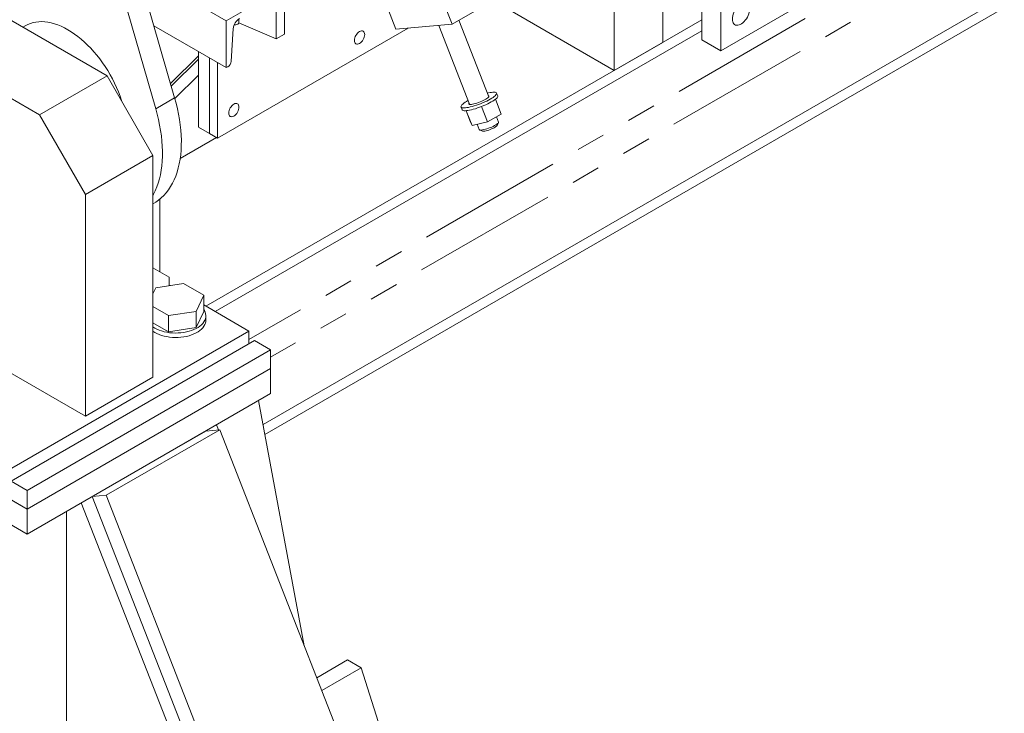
# Model space of a CAD drawing. Header units: millimetres. Extents: x 450 to 25135, y 150 to 17673.
# Tile 106 of 201: x 9774 to 11061, y 7843 to 8749. Entities that reach past the tile are written whole.
import ezdxf

# ---------------------------------------------------------------- set-up
doc = ezdxf.new("R2010")
doc.units = ezdxf.units.MM
doc.linetypes.add('SLD-Centrada-doble', pattern=[12.7, 6.35, -1.27, 1.27, -1.27, 1.27, -1.27])
doc.linetypes.add('SLD-Continua', pattern=[0])
doc.layers.add('OCULTA', color=8, linetype='SLD-Continua')

msp = doc.modelspace()

# ---------------------------------------------------------------- linework, layer by layer
at = {"layer": 'OCULTA', "linetype": 'SLD-Centrada-doble', "lineweight": 18, "ltscale": 30}
for p, q in [((13110.8, 10084.2), (10073.8, 8331)), ((13104.2, 10041.2), (10102.1, 8308.1)), ((9951.8, 8632.9), (9976.6, 8647.2))]:
    msp.add_line(p, q, dxfattribs=at)
at = {"layer": 'OCULTA', "linetype": 'SLD-Continua', "lineweight": 18, "ltscale": 30}
for p, q in [((13090.3, 9950.7), (10092.2, 8220)), ((13087.9, 9935), (10094.6, 8207.1)), ((10665.8, 9241.3), (10665.8, 8722.8)), ((10690.6, 9227), (10690.6, 8708.5)), ((9976.6, 8647.2), (9837.9, 9127.9)), ((9951.8, 8632.9), (9813.2, 9113.6)), ((10690.6, 8708.5), (11121.9, 8957.5)), ((10596.1, 8891.5), (10339.3, 8743.2)), ((10614.7, 8880.8), (10614.7, 8719.6)), ((10614.7, 8880.8), (10614.7, 8719.6)), ((10614.7, 8880.8), (10614.7, 8719.6)), ((10614.7, 8880.8), (10614.7, 8719.6)), ((10614.7, 8880.8), (10614.7, 8719.6)), ((10551.1, 8865.5), (10551.1, 8682.9)), ((10551.1, 8865.5), (10551.1, 8682.9)), ((10551.1, 8865.5), (10551.1, 8682.9)), ((10551.1, 8865.5), (10551.1, 8682.9)), ((10551.1, 8865.5), (10551.1, 8682.9)), ((9888.2, 8675.9), (9633.6, 8822.8)), ((10044.1, 8747.8), (10185.5, 8829.5)), ((9928.3, 8814.7), (10044.1, 8747.8)), ((10339.3, 8743.2), (10318.1, 8797.9)), ((10120.1, 8730.5), (10120.1, 8784.8)), ((10265.8, 8736.7), (10244.6, 8791.3)), ((10109.5, 8724.3), (10109.5, 8778.6)), ((10392.9, 8774.2), (10551.1, 8682.9)), ((10392.9, 8774.2), (10551.1, 8682.9)), ((10392.9, 8774.2), (10551.1, 8682.9)), ((10392.9, 8774.2), (10551.1, 8682.9)), ((10392.9, 8774.2), (10551.1, 8682.9)), ((9781.9, 8741.5), (9778.2, 8739.4)), ((9949.5, 8741.2), (10044.1, 8686.6)), ((10665.8, 8749.1), (10017.3, 8374.7)), ((10044.1, 8686.6), (10044.1, 8747.8)), ((10060.6, 8745.2), (10109.5, 8724.3)), ((10060.7, 8745.8), (10060.7, 8750.4)), ((10265.8, 8736.7), (10339.3, 8743.2)), ((10322, 8741.7), (10362, 8638.6)), ((10387.2, 8648.4), (10348.3, 8748.5)), ((10665.8, 8734.8), (10029.7, 8367.6)), ((10032.8, 8594.4), (10281.8, 8738.1)), ((10053.3, 8737.5), (10050.4, 8694.7)), ((10109.5, 8724.3), (10120.1, 8730.5)), ((10551.1, 8682.9), (10614.7, 8719.6)), ((10551.1, 8682.9), (10614.7, 8719.6)), ((10551.1, 8682.9), (10614.7, 8719.6)), ((10551.1, 8682.9), (10614.7, 8719.6)), ((10551.1, 8682.9), (10614.7, 8719.6)), ((10665.8, 8722.8), (10690.6, 8708.5)), ((9799.8, 8624.9), (9648.5, 8712.2)), ((10008, 8707.4), (10008, 8608.6)), ((10008, 8707.4), (10008, 8608.6)), ((10008, 8707.4), (10008, 8608.6)), ((10008, 8707.4), (10008, 8608.6)), ((10008, 8707.4), (10008, 8608.6)), ((9971.2, 8665.7), (10008, 8701.8)), ((9971.2, 8665.7), (10008, 8701.8)), ((9971.2, 8665.7), (10008, 8701.8)), ((9971.2, 8665.7), (10008, 8701.8)), ((9971.2, 8665.7), (10008, 8701.8)), ((10008, 8697.5), (9972.2, 8662.3)), ((10008, 8697.5), (9972.2, 8662.3)), ((10008, 8697.5), (9972.2, 8662.3)), ((10008, 8697.5), (9972.2, 8662.3)), ((10008, 8697.5), (9972.2, 8662.3)), ((9972.2, 8662.3), (10008, 8697.5)), ((9972.2, 8662.3), (10008, 8697.5)), ((9972.2, 8662.3), (10008, 8697.5)), ((9972.2, 8662.3), (10008, 8697.5)), ((9972.2, 8662.3), (10008, 8697.5)), ((10022.2, 8699.2), (10022.2, 8600.5)), ((10022.2, 8699.2), (10022.2, 8600.5)), ((10022.2, 8699.2), (10022.2, 8600.5)), ((10022.2, 8699.2), (10022.2, 8600.5)), ((10022.2, 8699.2), (10022.2, 8600.5)), ((10022.2, 8699.2), (10022.2, 8600.5)), ((10032.8, 8693.1), (10032.8, 8594.4)), ((10008, 8676.9), (9976.8, 8646.3)), ((10008, 8676.9), (9976.8, 8646.3)), ((10008, 8676.9), (9976.8, 8646.3)), ((10008, 8676.9), (9976.8, 8646.3)), ((10008, 8676.9), (9976.8, 8646.3)), ((10046.2, 8687.8), (10044.1, 8686.6)), ((9799.8, 8624.9), (9888.2, 8675.9)), ((9948.3, 8571.8), (9888.2, 8675.9)), ((10399, 8649.6), (10397.6, 8653.3)), ((10396, 8645.2), (10403.6, 8625.7)), ((10351, 8635.2), (10352.4, 8631.5)), ((10357.6, 8630.3), (10363.4, 8615.3)), ((10357.8, 8630.3), (10365.4, 8610.8)), ((10377.9, 8635.7), (10385.5, 8615.9)), ((10385.5, 8615.9), (10403.6, 8625.7)), ((9859.9, 8520.7), (9799.8, 8624.9)), ((10363.4, 8615.3), (10365.4, 8610.8)), ((10365.4, 8610.8), (10385.5, 8615.9)), ((10372.1, 8612.5), (10374.8, 8605.6)), ((10400, 8615.4), (10397.3, 8622.3)), ((10398.2, 8611), (10399.9, 8614.7)), ((10022.2, 8600.5), (10008, 8608.6)), ((10022.2, 8600.5), (10008, 8608.6)), ((10022.2, 8600.5), (10008, 8608.6)), ((10022.2, 8600.5), (10008, 8608.6)), ((10022.2, 8600.5), (10008, 8608.6)), ((10032.8, 8594.4), (10022.2, 8600.5)), ((10375.3, 8605.1), (10379.1, 8603.6)), ((9983.9, 8567.7), (10031.4, 8595.1)), ((9983.9, 8567.7), (10031.4, 8595.1)), ((9983.9, 8567.7), (10031.4, 8595.1)), ((9983.9, 8567.7), (10031.4, 8595.1)), ((9983.9, 8567.7), (10031.4, 8595.1)), ((10031.4, 8595.1), (9983.9, 8567.7)), ((10031.4, 8595.1), (9983.9, 8567.7)), ((9859.9, 8520.7), (9948.3, 8571.8)), ((9948.3, 8281.9), (9948.3, 8571.8)), ((9859.9, 8230.9), (9859.9, 8520.7)), ((9957.1, 8419.7), (9957.1, 8514.5)), ((9957.1, 8419.7), (9957.1, 8514.5)), ((9957.1, 8419.7), (9957.1, 8514.5)), ((9957.1, 8419.7), (9957.1, 8514.5)), ((9957.1, 8419.7), (9957.1, 8514.5)), ((9948.3, 8508.5), (9949.1, 8509)), ((9948.3, 8424.8), (9969.5, 8412.5)), ((9969.5, 8412.5), (9969.5, 8401.4)), ((9951.8, 8398.7), (9948.3, 8391.1)), ((9988, 8404.3), (9951.8, 8398.7)), ((9970.7, 8401.6), (9969.5, 8402.3)), ((10014.6, 8389), (9988, 8404.3)), ((10004.9, 8368), (10014.6, 8389)), ((10014.6, 8367.7), (10014.6, 8389)), ((9948.3, 8374.2), (9968.6, 8362.4)), ((9968.6, 8362.4), (10004.9, 8368)), ((10004.9, 8346.8), (10004.9, 8368)), ((10073.8, 8342.1), (10014.6, 8376.3)), ((9338.4, 8366.6), (9783.9, 8109.4)), ((9968.6, 8341.2), (9968.6, 8362.4)), ((10004.9, 8346.8), (10014.6, 8367.7)), ((10017.3, 8356.4), (10017.3, 8362.1)), ((9755.6, 8158.4), (10073.8, 8342.1)), ((9948.3, 8352.9), (9968.6, 8341.2)), ((9968.6, 8341.2), (10004.9, 8346.8)), ((10073.8, 8342.1), (10073.8, 8325.8)), ((9338.4, 8333.9), (9783.9, 8076.8)), ((9762.7, 8146.2), (10080.9, 8329.9)), ((10102.1, 8317.6), (10080.9, 8329.9)), ((9783.9, 8133.9), (10102.1, 8317.6)), ((10102.1, 8293.1), (10102.1, 8317.6)), ((9783.9, 8109.4), (10102.1, 8293.1)), ((9783.9, 8109.4), (10102.1, 8293.1)), ((10102.1, 8293.1), (10102.1, 8260.5)), ((9760.9, 8288), (9859.9, 8230.9)), ((9859.9, 8230.9), (9948.3, 8281.9)), ((9783.9, 8076.8), (10102.1, 8260.5)), ((10086.4, 8251.4), (10146, 7930.8)), ((10010.1, 8207.4), (10031.4, 8219.6)), ((10033.9, 8213.1), (10031.4, 8219.6)), ((10017.2, 8211.5), (9868.7, 8125.8)), ((10035.5, 8213.2), (9887, 8127.5)), ((10035.5, 8213.2), (10017.2, 8211.5)), ((10491.6, 7047.7), (10035.5, 8213.2)), ((9783.9, 8133.9), (9762.7, 8146.2)), ((9783.9, 8109.4), (9783.9, 8133.9)), ((9875.8, 8129.8), (9854.6, 8117.6)), ((9887, 8127.5), (9868.7, 8125.8)), ((9868.7, 8125.8), (10324.8, 6960.2)), ((9887, 8127.5), (10343.1, 6962)), ((9762.7, 8121.7), (9783.9, 8109.4)), ((10104.3, 7479.4), (9854.6, 8117.6)), ((9783.9, 8109.4), (9783.9, 8076.8)), ((9835.1, 7514.4), (9835.1, 8106.4)), ((10202.8, 7912.4), (10162.4, 7889.1)), ((10202.8, 7912.4), (10220.5, 7902.2)), ((10220.5, 7902.2), (10168.9, 7872.4)), ((10311.9, 7612), (10220.5, 7902.2))]:
    msp.add_line(p, q, dxfattribs=at)
at = {"layer": 'OCULTA', "linetype": 'SLD-Continua', "lineweight": 18, "ltscale": 30, "flags": 128}
for points in [[(10728.4, 8763), (10728.3, 8764.9), (10727.9, 8766.6), (10727.3, 8768.1), (10726.4, 8769.3), (10725.4, 8770.2), (10724.1, 8770.8), (10722.7, 8771.1), (10721.2, 8771.1), (10719.6, 8770.7), (10717.9, 8770), (10716.2, 8769), (10714.6, 8767.8), (10713, 8766.3), (10711.4, 8764.6), (10710, 8762.6), (10708.8, 8760.6), (10707.7, 8758.5), (10706.9, 8756.3), (10706.3, 8754.1), (10705.9, 8752), (10705.8, 8750), (10705.9, 8748.1), (10706.3, 8746.4), (10706.9, 8745), (10707.7, 8743.7), (10708.8, 8742.8), (10710, 8742.2), (10711.4, 8741.9), (10713, 8742), (10714.6, 8742.3), (10716.2, 8743), (10717.9, 8744), (10719.6, 8745.2), (10721.2, 8746.7), (10722.7, 8748.5), (10724.1, 8750.4), (10725.4, 8752.4), (10726.4, 8754.5), (10727.3, 8756.7), (10727.9, 8758.9), (10728.3, 8761), (10728.4, 8763)], [(9781.9, 8741.5), (9784.7, 8743), (9788, 8744.4), (9791.5, 8745.4), (9795.2, 8746.2), (9799, 8746.6), (9802.9, 8746.7), (9806.9, 8746.5), (9811, 8745.9), (9815.2, 8745), (9819.4, 8743.9), (9823.8, 8742.4), (9828.1, 8740.6), (9832.5, 8738.5), (9836.9, 8736.1)], [(10060.7, 8745.8), (10060.5, 8745), (10060, 8744.2), (10059.2, 8743.5), (10058.1, 8742.9), (10056.7, 8742.5), (10055.3, 8742.3), (10054.4, 8742.3)], [(9836.9, 8736.1), (9841.3, 8733.4), (9845.7, 8730.4), (9850, 8727.2), (9854.4, 8723.7), (9858.6, 8720), (9862.8, 8716), (9866.9, 8711.8), (9870.9, 8707.4), (9874.8, 8702.8), (9878.6, 8698), (9882.3, 8693), (9885.8, 8687.9), (9889.1, 8682.7), (9892.3, 8677.3), (9895.3, 8671.9), (9898.1, 8666.4), (9900.7, 8660.8), (9903.1, 8655.1), (9905.3, 8649.4), (9907.3, 8643.8), (9908.1, 8641.4)], [(10225.1, 8729.9), (10225, 8731.3), (10224.6, 8732.6), (10224, 8733.5), (10223.1, 8734.2), (10222.1, 8734.6), (10221, 8734.7), (10219.7, 8734.4), (10218.4, 8733.8), (10217.1, 8732.9), (10215.8, 8731.7), (10214.7, 8730.3), (10213.6, 8728.7), (10212.8, 8727.1), (10212.2, 8725.4), (10211.8, 8723.7), (10211.7, 8722.1), (10211.8, 8720.7), (10212.2, 8719.4), (10212.8, 8718.5), (10213.6, 8717.8), (10214.7, 8717.4), (10215.8, 8717.3), (10217.1, 8717.6), (10218.4, 8718.2), (10219.7, 8719.1), (10221, 8720.3), (10222.1, 8721.7), (10223.1, 8723.3), (10224, 8724.9), (10224.6, 8726.6), (10225, 8728.3), (10225.1, 8729.9)], [(10360.1, 8643.5), (10358.4, 8642.5), (10356.4, 8641.3), (10354.8, 8640.1), (10353.4, 8639), (10352.3, 8638), (10351.5, 8637.1), (10351.1, 8636.3), (10350.9, 8635.5), (10351.1, 8634.9), (10351.6, 8634.5), (10352.5, 8634.1), (10353.6, 8634), (10355, 8633.9), (10356.7, 8634), (10358.7, 8634.3), (10360.8, 8634.6), (10363.2, 8635.2), (10365.7, 8635.8), (10368.3, 8636.6), (10371.1, 8637.4), (10373.8, 8638.4), (10376.6, 8639.4), (10379.3, 8640.5), (10382, 8641.7), (10384.6, 8642.9), (10387, 8644.1), (10389.2, 8645.3), (10391.2, 8646.5), (10393, 8647.7), (10394.5, 8648.8), (10395.8, 8649.9), (10396.7, 8650.9), (10397.4, 8651.7), (10397.7, 8652.5), (10397.6, 8653.2), (10397.3, 8653.7), (10396.6, 8654.1), (10395.6, 8654.4), (10394.3, 8654.5), (10392.8, 8654.5), (10392.8, 8654.5)], [(9949.1, 8509), (9951.8, 8510.6), (9955.6, 8513.3), (9959.1, 8516.3), (9962.5, 8519.5), (9965.7, 8523.1), (9968.6, 8526.9), (9971.3, 8531), (9973.8, 8535.4), (9976, 8540), (9978.1, 8544.9), (9979.9, 8550), (9981.4, 8555.4), (9982.7, 8560.9), (9983.7, 8566.7), (9984.5, 8572.7), (9985.1, 8578.8), (9985.3, 8585.1), (9985.4, 8591.6), (9985.2, 8598.2), (9984.7, 8604.9), (9983.9, 8611.8), (9983, 8618.7), (9981.7, 8625.8), (9980.2, 8632.9), (9978.5, 8640), (9976.6, 8647.2)], [(10060.7, 8635), (10060.6, 8636.4), (10060.2, 8637.6), (10059.6, 8638.6), (10058.7, 8639.3), (10057.7, 8639.7), (10056.6, 8639.7), (10055.3, 8639.5), (10054, 8638.8), (10052.7, 8637.9), (10051.4, 8636.8), (10050.3, 8635.4), (10049.2, 8633.8), (10048.4, 8632.2), (10047.8, 8630.5), (10047.4, 8628.8), (10047.3, 8627.2), (10047.4, 8625.8), (10047.8, 8624.5), (10048.4, 8623.6), (10049.2, 8622.9), (10050.3, 8622.5), (10051.4, 8622.4), (10052.7, 8622.7), (10054, 8623.3), (10055.3, 8624.2), (10056.6, 8625.4), (10057.7, 8626.8), (10058.7, 8628.3), (10059.6, 8630), (10060.2, 8631.7), (10060.6, 8633.4), (10060.7, 8635)], [(10352.4, 8631.5), (10352.5, 8631.3), (10353, 8630.8), (10353.9, 8630.5), (10355, 8630.3), (10356.4, 8630.3), (10358.1, 8630.4), (10360.1, 8630.6), (10362.3, 8631), (10364.6, 8631.5), (10367.1, 8632.1), (10369.8, 8632.9), (10372.5, 8633.8), (10375.2, 8634.7), (10378, 8635.8), (10380.7, 8636.9), (10383.4, 8638.1), (10386, 8639.3), (10388.4, 8640.5), (10390.6, 8641.7), (10392.6, 8642.9), (10394.4, 8644.1), (10396, 8645.2), (10397.2, 8646.2), (10398.1, 8647.2), (10398.8, 8648.1), (10399.1, 8648.9), (10399, 8649.5), (10399, 8649.6)], [(10361.4, 8640.1), (10361.2, 8639.6), (10361.3, 8639.1), (10361.6, 8638.7), (10362.3, 8638.5), (10363.3, 8638.4), (10364.6, 8638.5), (10366.2, 8638.7), (10367.9, 8639.1), (10369.9, 8639.6), (10371.9, 8640.2), (10374, 8640.9), (10376.1, 8641.7), (10378.2, 8642.6), (10380.1, 8643.5), (10381.9, 8644.4), (10383.5, 8645.4), (10384.9, 8646.3), (10386, 8647.1), (10386.8, 8647.9), (10387.3, 8648.5), (10387.4, 8649.1), (10387.2, 8649.5), (10386.6, 8649.8), (10386.6, 8649.8)], [(9948.3, 8519.7), (9949, 8521.1), (9951.3, 8525.7), (9953.3, 8530.6), (9955.1, 8535.7), (9956.6, 8541.1), (9957.9, 8546.6), (9959, 8552.4), (9959.8, 8558.4), (9960.3, 8564.5), (9960.6, 8570.8), (9960.6, 8577.3), (9960.4, 8583.9), (9959.9, 8590.6), (9959.2, 8597.5), (9958.2, 8604.4), (9957, 8611.5), (9955.5, 8618.6), (9953.8, 8625.7), (9951.8, 8632.9)], [(10377.8, 8605), (10379.3, 8605.2), (10381, 8605.5), (10382.9, 8606), (10384.9, 8606.6), (10387, 8607.3), (10389.1, 8608.1), (10391.1, 8608.9), (10393.1, 8609.8), (10394.8, 8610.8), (10396.4, 8611.7), (10397.7, 8612.6), (10398.8, 8613.4), (10399.5, 8614.1), (10399.9, 8614.8), (10400, 8615.3), (10400, 8615.4)], [(10374.8, 8605.6), (10375.1, 8605.3), (10375.7, 8605), (10376.6, 8604.9), (10377.8, 8605)], [(10381, 8603.5), (10382.3, 8603.6), (10383.8, 8604), (10385.5, 8604.4), (10387.3, 8605), (10389.1, 8605.6), (10390.9, 8606.4), (10392.6, 8607.1), (10394.2, 8607.9), (10395.5, 8608.7), (10396.7, 8609.5), (10397.5, 8610.2), (10398.1, 8610.8), (10398.2, 8611)], [(9948.3, 8347.8), (9950.7, 8346.2), (9953.5, 8344.8), (9956.5, 8343.5), (9959.6, 8342.4), (9963, 8341.4), (9966.4, 8340.7), (9970, 8340.1), (9973.7, 8339.8), (9977.4, 8339.6), (9981.1, 8339.7), (9984.8, 8339.9), (9988.4, 8340.4), (9992, 8341), (9995.4, 8341.9), (9998.6, 8342.9), (10001.7, 8344.1), (10004.6, 8345.5), (10007.2, 8347), (10009.5, 8348.6), (10011.6, 8350.4), (10013.4, 8352.3), (10014.9, 8354.2), (10016, 8356.3), (10016.8, 8358.4), (10017.2, 8360.5), (10017.3, 8362.7), (10017, 8364.8), (10016.4, 8366.9), (10015.5, 8369), (10014.6, 8370.4)], [(9948.3, 8342.1), (9950.7, 8340.5), (9953.5, 8339), (9956.5, 8337.8), (9959.6, 8336.6), (9963, 8335.7), (9966.4, 8335), (9970, 8334.4), (9973.7, 8334), (9977.4, 8333.9), (9981.1, 8333.9), (9984.8, 8334.2), (9988.4, 8334.7), (9992, 8335.3), (9995.4, 8336.1), (9998.6, 8337.2), (10001.7, 8338.4), (10004.6, 8339.7), (10007.2, 8341.3), (10009.5, 8342.9), (10011.6, 8344.7), (10013.4, 8346.6), (10014.9, 8348.5), (10016, 8350.6), (10016.8, 8352.7), (10017.2, 8354.8), (10017.3, 8356.4)]]:
    msp.add_lwpolyline(points, dxfattribs=at)
at = {"layer": 'OCULTA', "linetype": 'SLD-Continua', "lineweight": 18, "ltscale": 900}
for centre, radius, start, end in [((10071, 8735.8), 17.9, 122.7879, 174.5703), ((10041.1, 8695.6), 9.32, 302.7879, 354.5703), ((10396.4, 8609.1), 45.5, 94.6014, 104.1611), ((10380.3, 8607.4), 4.03, 252.0778, 280.2775)]:
    msp.add_arc(centre, radius, start, end, dxfattribs=at)

doc.saveas('drawing.dxf')
